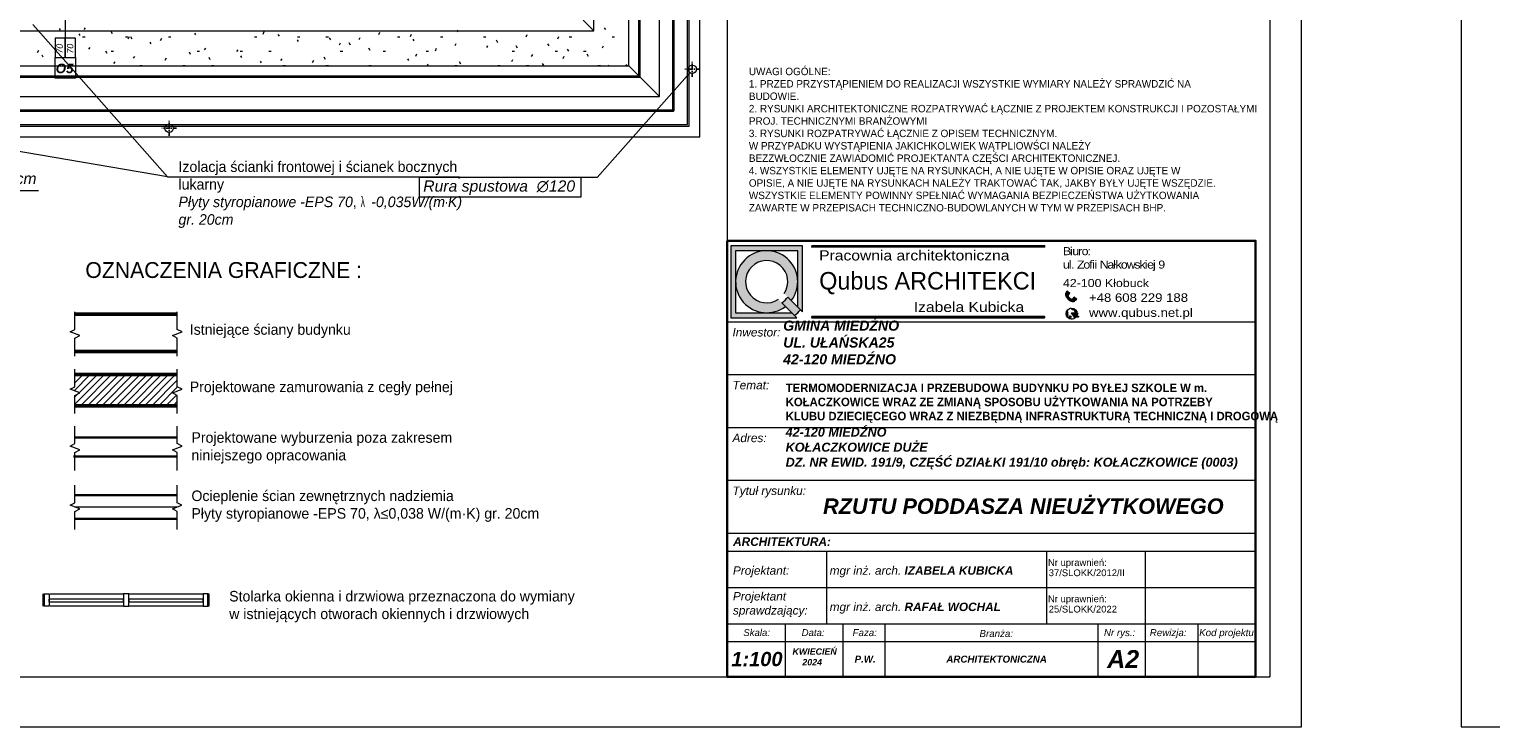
# Model space of a CAD drawing. Header units: millimetres. Extents: x -587 to 33545, y -26688 to 22494.
# Tile 61 of 256: x 10968 to 13042, y 5178 to 6169. Entities that reach past the tile are written whole.
import ezdxf
from ezdxf.enums import TextEntityAlignment as Align
from ezdxf.lldxf.tags import DXFTag

# ---------------------------------------------------------------- set-up
doc = ezdxf.new("R2010")
doc.units = ezdxf.units.MM
doc.header["$MEASUREMENT"] = 0
for name, pattern in [('ArchiTECH.PC Solid Line Type', [0]), ('AUSGEZOGEN', [0]), ('STRICHPUNKTX2', [2, 1, -0.5, 0, -0.5])]:
    doc.linetypes.add(name, pattern=pattern)
doc.layers.add('_B___I__', color=7, linetype='AUSGEZOGEN')
for name, color, linetype, lineweight in [('A_istniejące ściany', 7, 'Continuous', 35), ('A_l.przerywana', 250, 'ICAD_ISO03W100', 9), ('A_l.widokowa', 250, 'Continuous', 18), ('A_opisy', 166, 'Continuous', 15), ('k_wyburzenia widoczne', 252, 'PNEUMATIC2', 30), ('l. przekrojowa', 1, 'Continuous', 30), ('l. przerywana', 3, 'ICAD_ISO03W100', 9), ('l.przerywana', 104, 'ICAD_ISO03W100', 5), ('l.wypełnien', 253, 'Continuous', 5), ('l.wypełnień', 7, 'Continuous', 5), ('linia 009', 7, 'Continuous', 9), ('linia 04', 7, 'Continuous', 50), ('linia opisowa', 175, 'Continuous', 9), ('Nowe_820-G Rysunki Obrazki_Nr_pióra__1', 7, 'Continuous', 13), ('Nowe_820-G Rysunki Obrazki_Nr_pióra__101', 252, 'Continuous', 5), ('Nowe_820-G Rysunki Obrazki_Nr_pióra__19', 255, 'Continuous', 0), ('Nowe_820-G Rysunki Obrazki_Nr_pióra__23', 7, 'Continuous', 15), ('wymiarowanie', 176, 'Continuous', 9)]:
    doc.layers.add(name, color=color, linetype=linetype, lineweight=lineweight)
doc.layers.add('linia widokowa 020', color=7, linetype='Continuous', lineweight=20, true_color=0x000000)
doc.styles.add('ArchiTECHStyle1', font='arial.ttf', dxfattribs={"height": 0.16})
doc.styles.add('ARIALL', font='GOTHIC.TTF', dxfattribs={"height": 40})
doc.styles.add('Roman', font='SIMPLEX')
doc.linetypes.add('BATTING', pattern='A,0.00254,-2.54,[134,ltypeshp.shx,S=2.54,R=0,X=-2.54,Y=0],-5.08,[134,ltypeshp.shx,S=2.54,R=180,X=2.54,Y=0],-2.54', length=10.16254)
tags = doc.linetypes.add('ICAD_ISO03W100', pattern=[30, 12, -18]).pattern_tags.tags
tags[6:7] = [DXFTag(74, 4), DXFTag(75, 0), DXFTag(340, '0'), DXFTag(46, 1.0), DXFTag(50, 0.0), DXFTag(44, 0.0), DXFTag(45, 0.0)]
tags[4:5] = [DXFTag(74, 4), DXFTag(75, 0), DXFTag(340, '0'), DXFTag(46, 1.0), DXFTag(50, 0.0), DXFTag(44, 0.0), DXFTag(45, 0.0)]
doc.linetypes.add('PNEUMATIC2', pattern='A,0.5,-0.25,["//",Standard,S=0.2,R=0,X=-0.1,Y=-0.1],-0.25', length=1)

msp = doc.modelspace()

# ---------------------------------------------------------------- hatches: boundary and pattern name
for points in [[(12078.59, 5861.18), (12078.59, 5859.63), (12409.06, 5859.63), (12409.06, 5861.18)], [(12078.59, 5760.63), (12078.59, 5759.08), (12409.06, 5759.08), (12409.06, 5760.63)]]:
    msp.add_hatch(color=256).paths.add_polyline_path(points)
at = {"layer": 'l.wypełnień'}
h = msp.add_hatch(dxfattribs=at)
h.set_pattern_fill('LINE', scale=2.25, angle=45, style=0)
h.set_pattern_definition([(45, (-247771.341, 8716.753), (-5.05139407, 5.05139407), [])])
h.paths.add_polyline_path([(11184.7, 5657.49), (11177.9, 5661.04), (11177.9, 5678.24), (11032.75, 5678.24), (11032.75, 5661.04), (11025.96, 5657.49), (11039.62, 5652.44), (11032.75, 5648.51), (11032.75, 5634.14), (11177.9, 5634.14), (11177.9, 5648.51), (11171.03, 5652.44)])
at = {"layer": 'wymiarowanie'}
h = msp.add_hatch(color=7, dxfattribs=at)
h.paths.add_polyline_path([(11963.57, 5861.18), (12065.66, 5861.18), (12065.66, 5767.29), (12062.57, 5770.39), (12058.66, 5774.3), (12058.66, 5810.13), (12058.66, 5854.17), (12014.62, 5854.17), (11970.58, 5854.17), (11970.58, 5810.13), (11970.58, 5766.09), (12014.62, 5766.09), (12050.45, 5766.09), (12054.36, 5762.18), (12057.45, 5759.08), (11963.57, 5759.08)])
h.paths.add_polyline_path([(11970.58, 5810.13, -0.4142136), (12014.62, 5854.17, -0.4142136), (12058.66, 5810.13, -0.1647641), (12049.59, 5783.37), (12044.58, 5788.37), (12039.55, 5793.41, 10.2455423), (12031.34, 5785.2), (12036.37, 5780.16), (12041.38, 5775.16, -0.1647641), (12014.62, 5766.09, -0.4142136)])
for color, points in [(1, [(12036.37, 5780.16, 0.0788738), (12044.58, 5788.37), (12049.59, 5783.37), (12058.66, 5774.3), (12062.57, 5770.39, -0.046709), (12054.36, 5762.18), (12050.45, 5766.09), (12041.38, 5775.16)]), (7, [(12452.44, 5758.58, 0.0114248), (12452.72, 5758.81), (12452.73, 5758.18)]), (7, [(12455.53, 5765.24), (12456.7, 5765.13), (12455.53, 5764.46, 0.0122344), (12455.54, 5764.85, 0.0123937)])]:
    msp.add_hatch(color=color, dxfattribs=at).paths.add_polyline_path(points)
h = msp.add_hatch(color=7, dxfattribs=at)
h.paths.add_polyline_path([(12444.66, 5787.13), (12443.12, 5788.52, -0.2257017), (12442.72, 5790.86), (12439.04, 5794.16, 0.1923995), (12439.86, 5788.68, 0.0725634), (12442.79, 5785.06)])
h.paths.add_polyline_path([(12439.96, 5795.19), (12443.39, 5792.11), (12444.9, 5793.79), (12441.47, 5796.87)])
h = msp.add_hatch(color=7, dxfattribs=at)
h.paths.add_polyline_path([(12447.16, 5765.97), (12454.83, 5761.59, -0.0172131), (12454.59, 5761.1), (12453.83, 5761.54, 0.008189), (12453.81, 5761.55, 0.5397497), (12452.69, 5760.96), (12452.72, 5758.81, -0.0114248), (12452.44, 5758.58)])
h.paths.add_polyline_path([(12447.16, 5765.97), (12455.53, 5765.24, -0.0123937), (12455.54, 5764.85, -0.0122344), (12455.53, 5764.46), (12454.29, 5763.75, 0.5397497), (12454.35, 5762.49, 0.008189), (12454.37, 5762.48), (12455.04, 5762.09, -0.0173245), (12454.83, 5761.59)])
h.paths.add_polyline_path([(12441.2, 5769.36, 0.4200987), (12441.58, 5767.48, -0.5369957), (12441.92, 5766.43, 0.2016291), (12441.59, 5764.46, 0.1070222), (12442.46, 5763.22, 0), (12442.46, 5763.22, -0.4365565), (12442.46, 5762.57, 0.1470815), (12441.7, 5761.92, 0.2070349), (12441.6, 5760.97, -0.421728), (12441.29, 5760.22, -0.3199581)])
h.paths.add_polyline_path([(12442.68, 5758.74, 0.4961021), (12444, 5759.51, -0.1925824), (12444.33, 5761.23, -0.3611399), (12445.43, 5761.2, 0.3674112), (12446.67, 5761.01, -1.0208574), (12447.07, 5760.8, -0.1185898), (12446.18, 5759.77, 0.3247332), (12446.09, 5758.56, 0.305926), (12448.34, 5757, -0.195201)])
h.paths.add_polyline_path([(12445.35, 5772.38, -0.2349861), (12452.28, 5771.23, 0.5278165), (12451.31, 5769.95, 0.1272686), (12450.12, 5770.45, -0.1207092), (12447.36, 5771.43, 0.0977798)])
h.paths.add_polyline_path([(12451.79, 5767.59, 0.3379247), (12452.24, 5768.56, 0.2733122), (12455.09, 5767.47, -0.0235046), (12455.3, 5766.77, -0.1267146)])
h.paths.add_polyline_path([(12454.83, 5761.59, 0.0173245), (12455.04, 5762.09), (12457.56, 5760.65), (12457.29, 5760.18)])
h.paths.add_polyline_path([(12454.83, 5761.59), (12457.29, 5760.18), (12457.02, 5759.71), (12454.59, 5761.1, 0.0172131)])
h = msp.add_hatch(color=7, dxfattribs=at)
h.paths.add_polyline_path([(12444.66, 5787.13), (12446.21, 5785.74, 0.2257017), (12448.57, 5785.59), (12452.24, 5782.28, -0.1923995), (12446.7, 5782.52, -0.0725634), (12442.79, 5785.06)])
h.paths.add_polyline_path([(12453.17, 5783.29), (12449.74, 5786.38), (12451.25, 5788.06), (12454.68, 5784.97)])

# ---------------------------------------------------------------- linework, layer by layer
at = {"color": 7}
for p, q in [((12062.57, 5770.39), (12065.66, 5767.29)), ((12054.36, 5762.18), (12057.45, 5759.08))]:
    msp.add_line(p, q, dxfattribs=at)
for points in [[(12078.59, 5861.18), (12078.59, 5859.63), (12409.06, 5859.63), (12409.06, 5861.18)], [(12078.59, 5760.63), (12078.59, 5759.08), (12409.06, 5759.08), (12409.06, 5760.63)]]:
    msp.add_lwpolyline(points, close=True)
at = {"layer": '_B___I__', "linetype": 'STRICHPUNKTX2', "ltscale": 5}
for p, q in [((11908.98, 6101.19), (11908.98, 6122.19)), ((11919.48, 6111.69), (11898.48, 6111.69)), ((11166.34, 6017.46), (11166.34, 6038.46)), ((11176.84, 6027.96), (11155.84, 6027.96))]:
    msp.add_line(p, q, dxfattribs=at)
at = {"layer": 'A_istniejące ściany', "color": 5}
for points in [[(10988.47, 5349.4), (10988.47, 5367.18)], [(11222.15, 5349.4), (11222.15, 5367.18)]]:
    msp.add_lwpolyline(points, dxfattribs=at)
at = {"layer": 'A_l.przerywana', "color": 5, "lineweight": 35}
msp.add_lwpolyline([(8847.19, 7722.4), (8847.19, 6053.28), (11882.33, 6053.28), (11882.33, 7728.19), (11086.25, 7728.19), (11086.25, 7188.02), (9643.26, 7188.02), (9643.26, 7722.4)], close=True, dxfattribs=at)
at = {"layer": 'A_l.przerywana', "color": 7, "linetype": 'ICAD_ISO03W100', "lineweight": 13}
for points in [[(11819.15, 6116.46), (11819.15, 7665.01)], [(11862.33, 6073.28), (11862.33, 7665.01)], [(8910.37, 6116.46), (11819.15, 6116.46)], [(11819.15, 6116.46), (11862.33, 6073.28)], [(8867.19, 6073.28), (11819.15, 6073.28)]]:
    msp.add_lwpolyline(points, dxfattribs=at)
at = {"layer": 'A_l.widokowa', "color": 5}
for points in [[(8809.69, 7759.9), (8809.69, 6015.78), (11919.83, 6015.78), (11919.83, 7765.69), (11048.75, 7765.69), (11048.75, 7225.52), (9680.76, 7225.52), (9680.76, 7759.9)], [(8824.69, 7744.9), (8824.69, 6030.78), (11904.83, 6030.78), (11904.83, 7750.69), (11063.75, 7750.69), (11063.75, 7210.52), (9665.76, 7210.52), (9665.76, 7744.9)], [(8827.19, 7742.4), (8827.19, 6033.28), (11902.33, 6033.28), (11902.33, 7748.19), (11066.25, 7748.19), (11066.25, 7208.02), (9663.26, 7208.02), (9663.26, 7742.4)], [(8894.25, 7675.33), (8894.25, 6100.34), (11835.26, 6100.34), (11835.26, 7681.13), (11133.32, 7681.13), (11133.32, 7140.95), (9596.19, 7140.95), (9596.19, 7675.33)], [(8896.25, 7673.33), (8896.25, 6102.34), (11833.26, 6102.34), (11833.26, 7679.13), (11135.32, 7679.13), (11135.32, 7138.95), (9594.19, 7138.95), (9594.19, 7673.33)]]:
    msp.add_lwpolyline(points, close=True, dxfattribs=at)
at = {"layer": 'A_opisy'}
msp.add_line((11019.05, 6261.93), (11019.05, 6128.46), dxfattribs=at)
at = {"layer": 'A_opisy', "ltscale": 0.3}
for points in [[(11004.44, 6155.86), (11004.44, 6128.46), (11019.05, 6128.46), (11019.05, 6155.86)], [(11019.05, 6155.86), (11019.05, 6128.46), (11033.65, 6128.46), (11033.65, 6155.86)], [(11033.65, 6128.46), (11033.65, 6099.25), (11004.44, 6099.25), (11004.44, 6128.46)]]:
    msp.add_lwpolyline(points, close=True, dxfattribs=at)
at = {"layer": 'k_wyburzenia widoczne', "ltscale": 20}
for p, q in [((11177.9, 5588.74), (11032.75, 5588.74)), ((11030.89, 5562.01), (11177.9, 5562.01))]:
    msp.add_line(p, q, dxfattribs=at)
at = {"layer": 'l. przekrojowa', "color": 5, "ltscale": 0.3}
for p, q in [((11177.87, 5507.17), (11032.75, 5507.17)), ((11177.87, 5473.42), (11032.75, 5473.42))]:
    msp.add_line(p, q, dxfattribs=at)
at = {"layer": 'l. przerywana', "color": 7, "ltscale": 0.2}
for centre in [(11908.98, 6111.69), (11166.34, 6027.96)]:
    msp.add_circle(centre, 6, dxfattribs=at)
at = {"layer": 'l.przerywana', "color": 7}
msp.add_lwpolyline([(9904.19, 7702.4), (8867.19, 7702.4), (8867.19, 6073.28), (11862.33, 6073.28), (11862.33, 7708.19), (11106.25, 7708.19), (11106.25, 7168.02), (9904.19, 7168.02), (9904.19, 7702.4), (8867.19, 7702.4)], dxfattribs=at)
msp.add_lwpolyline([(9904.19, 7702.4), (8867.19, 7702.4), (8867.19, 6073.28), (11862.33, 6073.28), (11862.33, 7708.19), (11106.25, 7708.19), (11106.25, 7168.02), (9904.19, 7168.02), (9904.19, 7702.4), (8867.19, 7702.4)], dxfattribs=at)
msp.add_lwpolyline([(8910.51, 7659.07), (8910.51, 6116.61), (11819, 6116.61), (11819, 7664.86), (11149.58, 7664.86), (11149.58, 7124.69), (9860.86, 7124.69), (9860.86, 7659.07)], close=True, dxfattribs=at)
at = {"layer": 'l.wypełnien', "color": 5, "linetype": 'BATTING'}
msp.add_line((11032.75, 5490.29), (11177.83, 5490.29), dxfattribs=at)
at = {"layer": 'linia 009'}
for points in [[(11032.75, 5704.35), (11032.75, 5729.97), (11039.62, 5733.9), (11025.96, 5738.95), (11032.75, 5742.5), (11032.75, 5767.38)], [(11177.9, 5704.35), (11177.9, 5729.97), (11171.03, 5733.9), (11184.7, 5738.95), (11177.9, 5742.5), (11177.9, 5767.38)], [(11032.75, 5622.89), (11032.75, 5648.51), (11039.62, 5652.44), (11025.96, 5657.49), (11032.75, 5661.04), (11032.75, 5685.92)], [(11177.9, 5622.89), (11177.9, 5648.51), (11171.03, 5652.44), (11184.7, 5657.49), (11177.9, 5661.04), (11177.9, 5685.92)], [(11032.75, 5542.07), (11032.75, 5567.7), (11039.62, 5571.62), (11025.96, 5576.67), (11032.75, 5580.23), (11032.75, 5605.1)], [(11177.9, 5542.07), (11177.9, 5567.7), (11171.03, 5571.62), (11184.7, 5576.67), (11177.9, 5580.23), (11177.9, 5605.1)], [(11032.71, 5458.21), (11032.71, 5483.84), (11039.58, 5487.76), (11025.92, 5492.81), (11032.71, 5496.37), (11032.71, 5521.24)], [(11177.87, 5458.21), (11177.87, 5483.84), (11171, 5487.76), (11184.66, 5492.81), (11177.87, 5496.37), (11177.87, 5521.24)]]:
    msp.add_lwpolyline(points, dxfattribs=at)
at = {"layer": 'linia 04', "ltscale": 0.45}
for p, q in [((11177.9, 5764.2), (11032.75, 5764.2)), ((11032.75, 5711.1), (11177.9, 5711.1))]:
    msp.add_line(p, q, dxfattribs=at)
at = {"layer": 'linia 04', "color": 7, "ltscale": 0.45}
for p, q in [((11177.9, 5678.24), (11032.75, 5678.24)), ((11032.75, 5634.14), (11177.9, 5634.14))]:
    msp.add_line(p, q, dxfattribs=at)
at = {"layer": 'Nowe_820-G Rysunki Obrazki_Nr_pióra__1', "color": 5, "linetype": 'Continuous', "lineweight": 13}
for points in [[(10997.36, 5367.18), (11101.5, 5367.18)], [(11109.12, 5367.18), (11214.53, 5367.18)], [(11101.5, 5349.4), (10997.36, 5349.4)], [(11214.53, 5349.4), (11109.12, 5349.4)]]:
    msp.add_lwpolyline(points, dxfattribs=at)
at = {"layer": 'Nowe_820-G Rysunki Obrazki_Nr_pióra__101', "color": 252, "linetype": 'Continuous', "lineweight": 5}
for points in [[(11769.19, 6166.41), (11769.19, 7615.06)], [(8960.32, 6166.41), (11769.19, 6166.41)], [(11753.95, 6181.65), (11769.19, 6166.41)]]:
    msp.add_lwpolyline(points, dxfattribs=at)
at = {"layer": 'Nowe_820-G Rysunki Obrazki_Nr_pióra__19', "color": 255, "linetype": 'Continuous', "lineweight": 0}
for points in [[(11012.27, 6167.26), (11010.58, 6169.8)], [(11040.21, 6159.64), (11038.52, 6162.18)], [(11046.99, 6170.64), (11045.29, 6168.1)], [(11085.93, 6162.18), (11084.24, 6165.56)], [(11204.47, 6160.48), (11202.77, 6163.02)], [(11300.99, 6164.72), (11299.29, 6161.33)], [(11465.24, 6163.87), (11463.55, 6160.48)], [(11577, 6164.72), (11575.31, 6167.26)], [(11786.13, 6168.1), (11784.43, 6170.64)], [(11043.6, 6157.94), (11046.99, 6157.94)], [(11053.76, 6142.7), (11052.07, 6140.16)], [(11104.56, 6157.94), (11107.95, 6157.94)], [(11109.64, 6157.94), (11107.95, 6154.56)], [(11113.87, 6154.56), (11112.18, 6157.94)], [(11140.97, 6147.78), (11139.27, 6150.32)], [(11155.36, 6155.4), (11153.67, 6152.02)], [(11165.52, 6157.94), (11168.91, 6157.94)], [(11218.01, 6141.86), (11216.32, 6139.32)], [(11287.44, 6157.94), (11290.83, 6157.94)], [(11323, 6158.79), (11321.31, 6161.33)], [(11348.4, 6157.94), (11351.79, 6157.94)], [(11350.09, 6151.17), (11348.4, 6153.71)], [(11389.04, 6157.94), (11392.43, 6157.94)], [(11395.81, 6153.71), (11394.12, 6156.25)], [(11409.36, 6148.63), (11407.67, 6146.09)], [(11423.75, 6146.09), (11422.06, 6149.48)], [(11437.3, 6156.25), (11435.61, 6153.71)], [(11451.69, 6138.47), (11450, 6141.86)], [(11490.64, 6157.94), (11494.03, 6157.94)], [(11510.11, 6161.33), (11508.42, 6157.94)], [(11514.35, 6152.02), (11512.65, 6154.56)], [(11545.67, 6141.01), (11543.98, 6137.62)], [(11551.6, 6157.94), (11554.99, 6157.94)], [(11573.61, 6147.78), (11571.92, 6145.24)], [(11612.56, 6157.94), (11615.95, 6157.94)], [(11618.49, 6145.24), (11616.79, 6142.7)], [(11632.88, 6149.48), (11631.19, 6152.86)], [(11660.82, 6141.86), (11659.13, 6145.24)], [(11674.37, 6160.48), (11672.67, 6157.1)], [(11705.69, 6145.24), (11704, 6147.78)], [(11719.24, 6157.94), (11717.55, 6154.56)], [(11734.48, 6157.94), (11737.87, 6157.94)], [(11782.74, 6144.4), (11781.05, 6141.86)], [(11795.44, 6157.94), (11798.83, 6157.94)], [(10980.95, 6138.47), (10979.25, 6135.08)], [(10987.72, 6129.16), (10986.03, 6131.7)], [(11078.31, 6134.24), (11076.62, 6137.62)], [(11084.24, 6137.62), (11087.63, 6137.62)], [(11089.32, 6122.38), (11087.63, 6119.84)], [(11117.26, 6130), (11115.57, 6127.46)], [(11162.13, 6127.46), (11160.44, 6124.08)], [(11196.85, 6132.54), (11195.15, 6135.93)], [(11206.16, 6137.62), (11209.55, 6137.62)], [(11224.79, 6124.92), (11223.09, 6128.31)], [(11263.73, 6139.32), (11262.04, 6136.78)], [(11267.12, 6137.62), (11270.51, 6137.62)], [(11269.66, 6128.31), (11267.97, 6130.85)], [(11297.6, 6120.69), (11295.91, 6123.23)], [(11307.76, 6137.62), (11311.15, 6137.62)], [(11326.39, 6126.62), (11324.69, 6124.08)], [(11371.26, 6124.08), (11369.57, 6120.69)], [(11388.19, 6125.77), (11386.5, 6129.16)], [(11409.36, 6137.62), (11412.75, 6137.62)], [(11470.32, 6137.62), (11473.71, 6137.62)], [(11506.73, 6124.08), (11505.03, 6126.62)], [(11517.73, 6133.39), (11516.04, 6130)], [(11531.28, 6137.62), (11534.67, 6137.62)], [(11580.39, 6119), (11578.69, 6122.38)], [(11654.05, 6124.92), (11652.35, 6122.38)], [(11653.2, 6137.62), (11656.59, 6137.62)], [(11681.99, 6132.54), (11680.29, 6130)], [(11714.16, 6137.62), (11717.55, 6137.62)], [(11726.86, 6130), (11725.17, 6126.62)], [(11733.63, 6137.62), (11731.94, 6140.16)], [(11754.8, 6137.62), (11758.19, 6137.62)], [(11761.57, 6130), (11759.88, 6133.39)], [(11124.88, 6117.3), (11128.27, 6117.3)], [(11185.84, 6117.3), (11189.23, 6117.3)], [(11226.48, 6117.3), (11229.87, 6117.3)], [(11328.08, 6117.3), (11331.47, 6117.3)], [(11389.04, 6117.3), (11392.43, 6117.3)], [(11450, 6117.3), (11453.39, 6117.3)], [(11534.67, 6116.46), (11532.97, 6119)], [(11571.92, 6117.3), (11575.31, 6117.3)], [(11626.11, 6117.3), (11625.26, 6116.46)], [(11632.88, 6117.3), (11636.27, 6117.3)], [(11673.52, 6117.3), (11676.91, 6117.3)], [(11698.07, 6117.3), (11696.38, 6119.84)], [(11775.12, 6117.3), (11778.51, 6117.3)], [(11790.36, 6117.3), (11789.51, 6116.46)], [(11816.61, 6116.46), (11814.91, 6118.15)]]:
    msp.add_lwpolyline(points, dxfattribs=at)
at = {"layer": 'Nowe_820-G Rysunki Obrazki_Nr_pióra__23', "color": 7, "linetype": 'Continuous', "lineweight": 15}
for points in [[(12728.99, 8119.48), (12728.99, 5249.28)], [(8628.59, 5249.28), (12728.99, 5249.28)]]:
    msp.add_lwpolyline(points, dxfattribs=at)
at = {"layer": 'Nowe_820-G Rysunki Obrazki_Nr_pióra__23', "color": 5, "linetype": 'Continuous', "lineweight": 15}
for points in [[(10988.47, 5367.18), (10996.09, 5367.18)], [(10996.09, 5367.18), (10996.09, 5349.4)], [(10996.09, 5355.75), (10996.09, 5359.56)], [(11101.5, 5359.56), (10997.36, 5359.56)], [(10997.36, 5355.75), (11101.5, 5355.75)], [(11109.12, 5367.18), (11101.5, 5367.18)], [(11101.5, 5367.18), (11101.5, 5349.4)], [(11101.5, 5355.75), (11101.5, 5359.56)], [(11109.12, 5349.4), (11109.12, 5367.18)], [(11214.53, 5359.56), (11109.12, 5359.56)], [(11109.12, 5359.56), (11109.12, 5355.75)], [(11109.12, 5355.75), (11214.53, 5355.75)], [(11222.15, 5367.18), (11214.53, 5367.18)], [(11214.53, 5367.18), (11214.53, 5349.4)], [(11214.53, 5355.75), (11214.53, 5359.56)], [(10996.09, 5349.4), (10988.47, 5349.4)], [(11101.5, 5349.4), (11109.12, 5349.4)], [(11214.53, 5349.4), (11222.15, 5349.4)]]:
    msp.add_lwpolyline(points, dxfattribs=at)
at = {"layer": 'wymiarowanie'}
for p, q in [((11164, 5959.02), (9895.52, 6175.2)), ((11164, 5959.02), (10972.9, 6175.2)), ((11773.83, 5958.24), (11905.48, 6106.81)), ((11773.83, 5958.24), (11751.35, 5958.24)), ((10981, 5939.34), (10638.71, 5939.33))]:
    msp.add_line(p, q, dxfattribs=at)
at = {"layer": 'wymiarowanie', "color": 0, "linetype": 'ArchiTECH.PC Solid Line Type', "lineweight": 9}
for p, q in [((11958.67, 5453.31), (11958.67, 5828.31)), ((11958.67, 5753.31), (12708.67, 5753.31)), ((11958.67, 5678.31), (12708.67, 5678.31)), ((11958.67, 5603.31), (12708.67, 5603.31)), ((11958.67, 5528.31), (12708.67, 5528.31)), ((11958.67, 5352.5), (11958.67, 5453.31)), ((11958.67, 5453.31), (12708.67, 5453.31)), ((11958.67, 5427.5), (12708.67, 5427.5)), ((12099.65, 5427.5), (12099.65, 5324.28)), ((12411.61, 5427.5), (12411.61, 5324.28)), ((12552.11, 5427.5), (12552.11, 5324.28)), ((11958.67, 5375.89), (12708.67, 5375.89)), ((11958.67, 5324.28), (12708.67, 5324.28)), ((11958.67, 5324.28), (12708.67, 5324.28)), ((11958.67, 5324.28), (12708.67, 5324.28)), ((11958.67, 5324.28), (12708.67, 5324.28)), ((11958.67, 5324.28), (12708.67, 5324.28)), ((12040.71, 5324.28), (12040.71, 5249.28)), ((12122.74, 5324.28), (12122.74, 5249.28)), ((12182.46, 5324.28), (12182.46, 5249.28)), ((12484.88, 5324.28), (12484.88, 5249.28)), ((12552.11, 5324.28), (12552.11, 5249.28)), ((12626.64, 5324.28), (12626.64, 5249.28)), ((11958.67, 5299.28), (12708.67, 5299.28))]:
    msp.add_line(p, q, dxfattribs=at)
at = {"layer": 'wymiarowanie', "color": 1}
for p, q in [((12062.57, 5770.39), (12044.58, 5788.37)), ((12054.36, 5762.18), (12036.37, 5780.16))]:
    msp.add_line(p, q, dxfattribs=at)
at = {"layer": 'wymiarowanie', "color": 7}
for p, q in [((12439.04, 5794.16), (12442.72, 5790.86)), ((12441.47, 5796.87), (12439.96, 5795.19)), ((12439.96, 5795.19), (12443.39, 5792.11)), ((12441.47, 5796.87), (12444.9, 5793.79)), ((12443.12, 5788.52), (12449.72, 5782.57)), ((12443.39, 5792.11), (12444.9, 5793.79)), ((12452.24, 5782.28), (12448.57, 5785.59)), ((12449.74, 5786.38), (12451.25, 5788.06)), ((12453.17, 5783.29), (12449.74, 5786.38)), ((12454.68, 5784.97), (12451.25, 5788.06)), ((12454.68, 5784.97), (12453.17, 5783.29)), ((12456.7, 5765.13), (12447.16, 5765.97)), ((12447.16, 5765.97), (12457.29, 5760.18)), ((12452.73, 5758.18), (12447.16, 5765.97)), ((12452.69, 5760.96), (12452.73, 5758.18)), ((12453.81, 5761.55), (12457.02, 5759.71)), ((12454.29, 5763.75), (12456.7, 5765.13)), ((12454.35, 5762.49), (12457.56, 5760.65)), ((12457.29, 5760.18), (12457.02, 5759.71)), ((12457.29, 5760.18), (12457.56, 5760.65))]:
    msp.add_line(p, q, dxfattribs=at)
at = {"layer": 'wymiarowanie'}
for points in [[(8573.71, 8148.27), (8573.71, 5178.27), (12773.71, 5178.27), (12773.71, 8148.27), (8573.71, 8148.27)], [(13000.35, 8148.27), (13000.35, 5178.27), (17200.35, 5178.27), (17200.35, 8148.27), (13000.35, 8148.27)], [(11164, 5959.02), (11578.44, 5959.02), (11577.15, 5956.53)]]:
    msp.add_lwpolyline(points, dxfattribs=at)
at = {"layer": 'wymiarowanie', "color": 7, "linetype": 'Continuous', "lineweight": 15}
msp.add_lwpolyline([(11958.67, 8099.16), (11958.67, 5249.28)], dxfattribs=at)
at = {"layer": 'wymiarowanie'}
msp.add_lwpolyline([(11751.35, 5958.24), (11521.27, 5958.24), (11521.27, 5930.87), (11751.35, 5930.87)], close=True, dxfattribs=at)
at = {"layer": 'wymiarowanie', "color": 0, "lineweight": 30}
msp.add_lwpolyline([(11958.67, 5868.22), (12708.67, 5868.22), (12708.67, 5249.28), (11958.67, 5249.28)], close=True, dxfattribs=at)
at = {"layer": 'wymiarowanie', "color": 7}
for points in [[(12065.66, 5767.29), (12065.66, 5861.18), (11963.57, 5861.18), (11963.57, 5759.08), (12057.45, 5759.08)], [(12058.66, 5774.3), (12058.66, 5854.17), (11970.58, 5854.17), (11970.58, 5766.09), (12050.45, 5766.09)]]:
    msp.add_lwpolyline(points, dxfattribs=at)
at = {"layer": 'wymiarowanie', "color": 7, "lineweight": 13}
msp.add_circle((12447.66, 5764.85), 7.88, dxfattribs=at)
at = {"layer": 'wymiarowanie', "color": 7}
for centre, radius, start, end in [((12014.62, 5810.13), 44.04, 322.57509, 307.42491), ((12014.62, 5810.13), 30.02, 326.14921, 303.85079), ((12446.31, 5792.44), 7.47, 166.67958, 210.24197), ((12453.73, 5796.93), 16.14, 210.73037, 227.33158), ((12445.37, 5790.11), 2.75, 164.3158, 215.19037), ((12014.62, 5810.13), 62.28, 309.65143, 320.34857), ((12442.31, 5768.61), 1.34, 145.81653, 236.96537), ((12453.46, 5797.18), 16.14, 228.6417, 245.24291), ((12443.96, 5766.82), 5.74, 53.63525, 75.97372), ((12447.55, 5788.15), 2.75, 240.78291, 291.65748), ((12449.77, 5789.33), 7.47, 245.7313, 289.2937), ((12450.75, 5776.56), 6.15, 236.50654, 264.03785), ((12449.75, 5767.9), 2.58, 14.92604, 81.86713), ((12452.23, 5770.26), 0.974, 87.29907, 197.66327), ((12451.38, 5768.37), 0.884, 297.9169, 12.60242), ((12455.14, 5773.99), 7.23, 242.38997, 271.27687), ((12454.58, 5770.43), 3, 218.55426, 279.6995), ((12441.08, 5760.75), 0.568, 291.2453, 22.71136), ((12444.09, 5765.06), 2.57, 147.73007, 193.32869), ((12442.76, 5761.33), 1.21, 150.948, 197.73589), ((12441.4, 5766.84), 0.665, 321.3211, 74.26354), ((12444.91, 5765.84), 3.59, 202.61984, 227.05452), ((12443.16, 5760.98), 1.74, 113.52157, 146.9902), ((12442.16, 5762.89), 0.44, 313.10426, 47.44022), ((12443.05, 5759.63), 0.957, 247.55357, 353.09799), ((12446.31, 5759.95), 2.35, 147.18676, 190.78958), ((12444.86, 5760.55), 0.862, 48.68881, 128.11552), ((12446.16, 5761.83), 0.969, 221.07993, 301.77551), ((12446.97, 5759.11), 1.03, 140.11365, 212.07498), ((12448.38, 5759.45), 2.45, 201.19555, 269.23648), ((12444.5, 5762.14), 2.9, 305.31298, 332.36541), ((12446.87, 5760.91), 0.225, 330.54591, 152.91124), ((12453.44, 5760.89), 0.755, 59.2997, 174.60822), ((12454.73, 5763.14), 0.755, 125.86793, 241.17645)]:
    msp.add_arc(centre, radius, start, end, dxfattribs=at)
at = {"layer": 'wymiarowanie', "color": 1}
msp.add_arc((12014.62, 5810.13), 37.03, 305.9804, 324.0196, dxfattribs=at)

# ---------------------------------------------------------------- texts
at = {"color": 7, "insert": (11989.34, 6024.03), "char_height": 14.64968, "width": 728.7393, "attachment_point": 4}
msp.add_mtext('{\\fCentury Gothic|b0|i1|c238|p34;\\P\\pxsm1,ql;\\fCentury Gothic|b0|i0|c238|p34;\\H0.720588x;\\C256;UWAGI OGÓLNE:\\P1. PRZED PRZYSTĄPIENIEM DO REALIZACJI WSZYSTKIE WYMIARY NALEŻY SPRAWDZIĆ NA\\PBUDOWIE.\\P2. RYSUNKI ARCHITEKTONICZNE ROZPATRYWAĆ ŁĄCZNIE Z PROJEKTEM KONSTRUKCJI I POZOSTAŁYMI PROJ. TECHNICZNYMI BRANŻOWYMI\\P3. \\C7;RYSUNKI ROZPATRYWAĆ ŁĄCZNIE Z OPISEM TECHNICZNYM.\\P\\ps*1,q*;W PRZYPADKU WYSTĄPIENIA JAKICHKOLWIEK WĄTPLIOWŚCI NALEŻY \\PBEZZWŁOCZNIE ZAWIADOMIĆ PROJEKTANTA CZĘŚCI ARCHITEKTONICZNEJ.\\P\\psm1,ql;\\C256;4. WSZYSTKIE ELEMENTY UJĘTE NA RYSUNKACH, A NIE UJĘTE W OPISIE ORAZ UJĘTE W\\POPISIE, A NIE UJĘTE NA RYSUNKACH NALEŻY TRAKTOWAĆ TAK, JAKBY BYŁY UJĘTE WSZĘDZIE.\\PWSZYSTKIE ELEMENTY POWINNY SPEŁNIAĆ WYMAGANIA BEZPIECZEŃSTWA UŻYTKOWANIA\\PZAWARTE W PRZEPISACH TECHNICZNO-BUDOWLANYCH W TYM W PRZEPISACH BHP.}', dxfattribs=at)
at = {"attachment_point": 1}
for s, insert, char_height, width in [('{\\fCentury Gothic|b0|i0|c238|p34;\\W1.15;Pracownia architektoniczna}', (12089.13, 5854.74), 14.4309, 326.0108), ('{\\fCentury Gothic|b0|i0|c238|p34;\\W1.15;\\T0.8;Biuro:\\Pul. Zofii Nałkowskiej 9}', (12435.16, 5859.24), 11.4293, 445.0153), ('{\\fCentury Gothic|b0|i0|c238|p34;\\W1.15;42-100 Kłobuck}', (12435.16, 5813.98), 11.4293, 445.0153), ('{\\fCentury Gothic|b0|i0|c238|p34;\\W1.15;+48 608 229 188}', (12472.17, 5793.65), 12.1324, 472.3923), ('{\\fCentury Gothic|b0|i0|c238|p34;\\W1.15;Izabela Kubicka}', (12223.43, 5781.54), 14.4309, 326.0108), ('{\\fCentury Gothic|b0|i0|c238|p34;\\W1.15;www.qubus.net.pl}', (12472.17, 5772.38), 12.1324, 472.3923)]:
    msp.add_mtext(s, dxfattribs=dict(at, insert=insert, char_height=char_height, width=width))
at = {"insert": (12032.24, 5665.42), "char_height": 12, "width": 983.9024, "attachment_point": 1, "style": 'Roman'}
msp.add_mtext('\\pxi0,l0.785624,sm1,ql,t11.767752;{\\fCentury Gothic|b1|i0|c238|p34;TERMOMODERNIZACJA I PRZEBUDOWA BUDYNKU PO BYŁEJ SZKOLE W m. \\PKOŁACZKOWICE WRAZ ZE ZMIANĄ SPOSOBU UŻYTKOWANIA NA POTRZEBY \\PKLUBU DZIECIĘCEGO WRAZ Z NIEZBĘDNĄ INFRASTRUKTURĄ TECHNICZNĄ I DROGOWĄ}', dxfattribs=at)
at = {"layer": 'A_opisy', "ltscale": 0.3, "insert": (11006.47, 6095.25), "char_height": 9, "width": 91.4611, "attachment_point": 1, "rotation": 90, "style": 'ARIALL'}
msp.add_mtext('\\pxqc;{\\fArial|b0|i1|c238|p34;70\\P70}', dxfattribs=at)
at = {"layer": 'A_opisy', "ltscale": 0.3, "insert": (11030.6, 6106.03), "char_height": 13.5, "width": 91.4611, "attachment_point": 9, "style": 'ARIALL'}
msp.add_mtext('{\\fArial|b1|i1|c238|p34;O5}', dxfattribs=at)
at = {"layer": 'linia opisowa', "char_height": 15.96, "attachment_point": 7}
for s, insert, width in [('{\\fArial|b0|i1|c238|p0;Wydłużenie linii okapu o 20 cm}', (10672.11, 5943.82), 406.4755), ('{\\fArial|b0|i1|c238|p0;Rura spustowa  ∅120}', (11527.12, 5933.2), 278.7922)]:
    msp.add_mtext(s, dxfattribs=dict(at, insert=insert, width=width))
at = {"layer": 'linia widokowa 020', "attachment_point": 1}
for s, insert, char_height, width in [('{\\fCentury Gothic|b0|i0|c238|p34;OZNACZENIA GRAFICZNE :}', (11047.49, 5837.96), 22.5, 777.8055), ('{\\fCentury Gothic|b0|i0|c238|p34;\\C7;Istniejące ściany budynku}', (11195.7, 5749.81), 15, 806.9), ('{\\fCentury Gothic|b0|i0|c238|p34;Projektowane zamurowania z cegły pełnej}', (11195.7, 5668.35), 15, 806.9), ('{\\fCentury Gothic|b0|i0|c238|p34;Projektowane wyburzenia poza zakresem \\Pniniejszego opracowania}', (11198.09, 5596.46), 15, 806.9), ('{\\fCentury Gothic|b0|i0|c238|p34;Ocieplenie ścian zewnętrznych nadziemia\\PPłyty styropianowe -EPS 70, λ≤0,038 W/(m·K) gr. 20cm     }', (11198.09, 5513.71), 15, 806.9), ('{\\fCentury Gothic|b0|i0|c238|p34;Stolarka okienna i drzwiowa przeznaczona do wymiany \\Pw istniejących otworach okiennych i drzwiowych   }', (11251.65, 5371.16), 15, 806.9)]:
    msp.add_mtext(s, dxfattribs=dict(at, insert=insert, char_height=char_height, width=width))
at = {"layer": 'wymiarowanie', "color": 0, "style": 'ArchiTECHStyle1'}
for s, p in [('Nr uprawnień:', (12413.93, 5403.85)), ('37/SLOKK/2012/II', (12414.97, 5389.21)), ('Nr uprawnień:', (12413.93, 5352.24)), ('25/SLOKK/2022', (12414.97, 5337.6))]:
    msp.add_text(s, height=9.6, dxfattribs=at).set_placement(p, align=Align.BOTTOM_LEFT)
at = {"layer": 'wymiarowanie', "insert": (11179.69, 5981.02), "char_height": 12, "width": 409.9394, "attachment_point": 1}
msp.add_mtext('\\pxql;{\\fCentury Gothic|b0|i0|c238|p34;\\H1.25x;Izolacja ścianki frontowej i ścianek bocznych lukarny \\P\\pq*;\\fCentury Gothic|b0|i1|c0|p34;Płyty styropianowe -EPS 70\\fCentury Gothic|b0|i0|c238|p34;, \\W0.6;λ \\fCentury Gothic|b0|i1|c0|p34;\\W1; -0,035W/(m\\fArial|b0|i0|c0|p34;\\W0.6;·\\fCentury Gothic|b0|i1|c238|p34;\\W1;K) gr. 20cm\\P\\pqr;\\fCentury Gothic|b0|i0|c238|p34;\\H0.800001x; }', dxfattribs=at)
at = {"layer": 'wymiarowanie', "color": 7, "insert": (12089.19, 5823.87), "char_height": 24.8137, "width": 376.1842, "attachment_point": 1}
msp.add_mtext('{\\fCentury Gothic|b0|i0|c238|p34;Qubus ARCHITEKCI}', dxfattribs=at)
at = {"layer": 'wymiarowanie', "color": 1, "ltscale": 0.45, "attachment_point": 1}
for s, insert, char_height, width in [('{\\fArial|b1|i1|c238|p34;\\C7;GMINA MIEDŹNO\\PUL. UŁAŃSKA25\\P42-120 MIEDŹNO}', (12038.09, 5754.9), 14.3265, 814.3497), ('{\\fArial|b1|i1|c238|p34;\\C7;42-120 MIEDŹNO\\PKOŁACZKOWICE DUŻE\\P\\A1;DZ. NR EWID. 191/9, CZĘŚĆ DZIAŁKI 191/10\\A1; obręb: KOŁACZKOWICE (0003)}', (12041.55, 5602.97), 12.8, 693.7746)]:
    msp.add_mtext(s, dxfattribs=dict(at, insert=insert, char_height=char_height, width=width))
at = {"layer": 'wymiarowanie', "color": 0, "ltscale": 0.45, "attachment_point": 1}
for s, insert, char_height, width in [('{\\fArial CE|b0|i1|c238|p34;Inwestor:}', (11966.11, 5744.36), 11.9958, 761.9047), ('{\\fArial CE|b0|i1|c238|p34;Temat:}', (11966.11, 5669.36), 11.9958, 761.9047), ('{\\fArial CE|b0|i1|c238|p34;Adres:}', (11966.11, 5594.36), 11.9958, 761.9047), ('{\\fArial CE|b0|i1|c238|p34;Tytuł rysunku:}', (11966.11, 5519.36), 11.9958, 761.9047), ('{\\fArial|b1|i1|c238|p34; RZUTU PODDASZA NIEUŻYTKOWEGO}', (12086.17, 5502.45), 22, 761.9047), ('{\\fArial|b1|i1|c238|p34;ARCHITEKTURA:}', (11967.04, 5447.1), 11.9958, 761.9047), ('{\\fArial CE|b0|i1|c238|p34;Projektant:}', (11966.7, 5406.13), 11.9958, 761.9047), ('{\\fArial CE|b0|i1|c238|p34;mgr inż. arch. \\fArial CE|b1|i1|c238|p34;IZABELA KUBICKA}', (12104.1, 5406.13), 11.9958, 761.9047), ('{\\fArial CE|b0|i1|c238|p34;Projektant\\Psprawdzający:}', (11966.7, 5369.54), 11.9958, 761.9047), ('{\\fArial CE|b0|i1|c238|p34;mgr inż. arch. \\fArial CE|b1|i1|c238|p34;RAFAŁ WOCHAL}', (12104.1, 5354.52), 11.9958, 761.9047), ('{\\fArial CE|b0|i1|c238|p34;Skala:}', (11981.5, 5316.86), 9.75, 761.9047), ('{\\fArial CE|b0|i1|c238|p34;Data:}', (12064.25, 5316.86), 9.75, 761.9047), ('{\\fArial CE|b0|i1|c238|p34;Faza:}', (12136.58, 5316.86), 9.8794, 761.9047), ('{\\fArial CE|b0|i1|c238|p34;Branża:}', (12316.76, 5315.65), 9.8794, 761.9047), ('{\\fArial CE|b0|i1|c238|p34;Nr rys.:}', (12493.38, 5316.86), 9.8794, 761.9047), ('{\\fArial CE|b0|i1|c238|p34;Rewizja:}', (12558.44, 5316.86), 9.8794, 761.9047), ('{\\fArial CE|b0|i1|c238|p34;Kod projektu:}', (12628.61, 5316.86), 9.8794, 761.9047), ('\\pxt16.667;{\\fArial|b1|i1|c238|p34;     KWIECIEŃ\\P         2024}', (12033.81, 5289.53), 9, 761.9047), ('{\\fArial|b1|i1|c238|p34;1:100}', (11964.52, 5284.61), 20.3175, 609.5238), ('{\\fArial CE|b1|i1|c238|p34;P.W.}', (12139.48, 5279.24), 9.8794, 761.9047), ('{\\fArial CE|b1|i1|c238|p34;ARCHITEKTONICZNA}', (12269.72, 5279.24), 9.8794, 761.9047), ('{\\fArial|b1|i1|c238|p34;A2}', (12497.99, 5287.07), 25.3968, 761.9047)]:
    msp.add_mtext(s, dxfattribs=dict(at, insert=insert, char_height=char_height, width=width))

doc.saveas('drawing.dxf')
